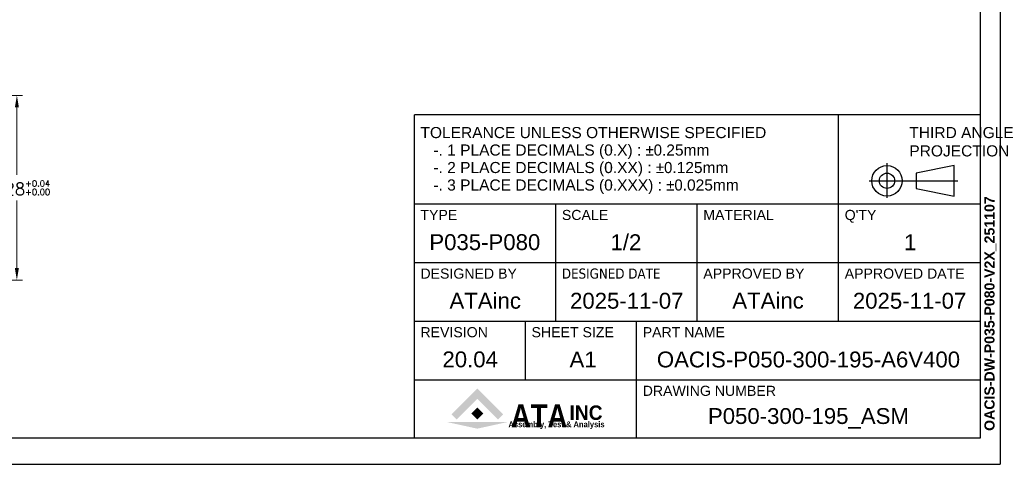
# Model space of a CAD drawing. Extents: x 15486 to 17171, y 5388 to 6587.
# Tile 5 of 22: x 16488 to 17171, y 5399 to 5706. Entities that reach past the tile are written whole.
import ezdxf
from ezdxf.enums import TextEntityAlignment as Align

# ---------------------------------------------------------------- set-up
doc = ezdxf.new("R2010")
doc.units = 0
doc.header["$LTSCALE"] = 25.4
doc.layers.get('0').update_dxf_attribs({"linetype": 'CONTINUOUS'})
doc.layers.get('Defpoints').update_dxf_attribs({"linetype": 'CONTINUOUS'})
doc.layers.add('ATA-DIM', color=252, linetype='CONTINUOUS', lineweight=25)
doc.layers.add('ATA-TEXT', color=7, linetype='CONTINUOUS', lineweight=25)
doc.styles.get("Standard").update_dxf_attribs({"font": 'simplex.shx'})
doc.styles.add('주 문자 (ISO)', font='arial.ttf')
doc.dimstyles.new('ata_A1', dxfattribs={"dimtxt": 4.2, "dimasz": 4.2, "dimexe": 2, "dimexo": 2, "dimgap": 2, "dimtad": 0, "dimtih": 1, "dimtoh": 1, "dimdec": 6, "dimdsep": 46, "dimtxsty": 'Standard', "dimcen": 0, "dimclrd": 252, "dimclre": 252, "dimclrt": 4, "dimadec": 6, "dimazin": 2, "dimtfac": 1, "dimtdec": 6, "dimtofl": 0, "dimtmove": 0, "dimatfit": 3, "dimfxl": 0, "dimtolj": 1, "dimtzin": 0, "dimlwd": 0, "dimlwe": 0, "dimarcsym": 0})

# ---------------------------------------------------------------- blocks, each defined once
blk = doc.blocks.new('ata-Title-A1-002')
for color, points in [(176, [(14.63, 6.49), (12.84, 8.28), (21.79, 17.23), (30.75, 8.28), (28.96, 6.49), (21.79, 13.66)]), (30, [(21.79, 10.66), (23.88, 8.57), (21.79, 6.49), (19.71, 8.57)]), (9, [(32.34, 5.64), (21.79, 3.34), (11.25, 5.64)])]:
    blk.add_hatch(color=color).paths.add_polyline_path(points)
at = {"color": 253}
for p, q in [((0, 0), (0, 112)), ((196, 112), (0, 112)), ((147, 40.6), (147, 112)), ((196, 112), (196, 0)), ((0, 81.2), (196, 81.2)), ((49, 40.6), (49, 81.2)), ((98, 40.6), (98, 81.2)), ((0, 60.9), (196, 60.9)), ((0, 40.6), (196, 40.6)), ((38.5, 20.3), (38.5, 40.6)), ((77, 0), (77, 40.6)), ((0, 20.3), (196, 20.3)), ((196, 0), (0, 0))]:
    blk.add_line(p, q, dxfattribs=at)
for p, q in [((163.75, 95.32), (163.75, 83.26)), ((187.03, 94.45), (173.85, 91.82)), ((187.03, 83.91), (187.03, 94.45)), ((157.57, 89.18), (188.27, 89.18)), ((173.85, 91.82), (173.85, 86.55)), ((173.85, 86.55), (187.03, 83.91)), ((0, 81.2), (196, 81.2))]:
    blk.add_line(p, q)
for radius in [5.27, 2.64]:
    blk.add_circle((163.75, 89.18), radius)
at = {"char_height": 3.85, "attachment_point": 1, "style": '주 문자 (ISO)'}
for s, insert, line_spacing_factor in [('TOLERANCE UNLESS OTHERWISE SPECIFIED\\P   -. 1 PLACE DECIMALS (0.X) : {\\fAIGDT|b0|i0|c2|p2;`0}.25mm\\P   -. 2 PLACE DECIMALS (0.XX) : {\\fAIGDT|b0|i0|c2|p2;`0}.125mm \\P   -. 3 PLACE DECIMALS (0.XXX) : {\\fAIGDT|b0|i0|c2|p2;`0}.025mm', (2.11, 107.8), 0.942857), ('THIRD ANGLE\\PPROJECTION', (171.5, 107.8), 0.987884)]:
    blk.add_mtext(s, dxfattribs=dict(at, insert=insert, line_spacing_factor=line_spacing_factor))
at = {"char_height": 3.5, "attachment_point": 1, "style": '주 문자 (ISO)'}
for s, insert in [('TYPE', (2.1, 79.1)), ('SCALE', (51.11, 79.1)), ('MATERIAL', (100.1, 79.1)), ("Q'TY", (149.1, 79.1)), ('DESIGNED BY', (2.1, 58.8)), ('{\\fTahoma|b0|i0|c0|p34;DESIGNED \\fTahoma|b0|i0|c129|p34;DATE}', (51.1, 58.8)), ('APPROVED BY', (100.11, 58.8)), ('APPROVED DATE', (149.1, 58.8)), ('REVISION', (2.1, 38.5)), ('SHEET SIZE', (40.6, 38.5)), ('PART NAME', (79.11, 38.5)), ('DRAWING NUMBER', (79.11, 18.2))]:
    blk.add_mtext(s, dxfattribs=dict(at, insert=insert))
at = {"color": 176, "insert": (33.46, 3.77), "char_height": 8, "width": 37.1563, "attachment_point": 7, "line_spacing_factor": 0.5, "style": '주 문자 (ISO)'}
blk.add_mtext('{\\fArial|b1|i0|c0|p34;\\W0.85;ATA}', dxfattribs=at)
at = {"color": 9, "style": '주 문자 (ISO)'}
for s, insert, char_height, attachment_point in [('{\\fArial|b1|i0|c0|p34;\\W0.95;INC}', (53.76, 6.3), 5, 7), ('{\\fArial|b1|i0|c0|p34;\\W0.9;Assembly, Test & Analysis}', (49.25, 5.84), 2, 2)]:
    blk.add_mtext(s, dxfattribs=dict(at, insert=insert, char_height=char_height, attachment_point=attachment_point))
at = {"style": '주 문자 (ISO)'}
for tag, p in [('TYPE_001', (24.5, 67.9)), ('SCALE_001', (73.5, 67.9)), ('MATERIAL_001', (122.5, 67.9)), ('QTY_001', (171.5, 67.9)), ('DESIGNED_BY_001', (24.5, 47.6)), ('APPROVED_BY_001', (122.5, 47.64)), ('APPROVED_DATE_001', (171.5, 47.6)), ('REVISION_001', (19.25, 27.3)), ('SHEET_SIZE_001', (57.75, 27.3)), ('PART_NAME_001', (136.5, 27.3)), ('DRAWING_NUMBER_001', (136.5, 7))]:
    blk.add_attdef(tag, text='', height=5.5, dxfattribs=at).set_placement(p, align=Align.MIDDLE_CENTER)
at = {"color": 7, "style": '주 문자 (ISO)'}
blk.add_attdef('DESIGNED_DATE_001', text='', height=5.5, dxfattribs=at).set_placement((73.5, 47.6), align=Align.MIDDLE_CENTER)
blk = doc.blocks.new('*D9330')
at = {"layer": 'ATA-DIM', "color": 252, "lineweight": 0}
for p, q in [((16308.36, 5654.02), (16490.31, 5654.02)), ((16486.31, 5645.62), (16486.31, 5598.92)), ((16486.31, 5534.42), (16486.31, 5581.12)), ((16308.36, 5526.02), (16490.31, 5526.02))]:
    blk.add_line(p, q, dxfattribs=at)
at = {"layer": 'ATA-DIM', "color": 252}
for points in [[(16487.71, 5645.62), (16484.91, 5645.62), (16486.31, 5654.02)], [(16484.91, 5534.42), (16487.71, 5534.42), (16486.31, 5526.02)]]:
    blk.add_solid(points, dxfattribs=at)
at = {"layer": 'Defpoints', "color": 0}
for p in [(16304.36, 5654.02), (16304.36, 5526.02), (16486.31, 5526.02)]:
    blk.add_point(p, dxfattribs=at)
at = {"layer": 'ATA-DIM', "color": 4, "insert": (16486.31, 5590.02), "char_height": 8.4, "attachment_point": 5}
blk.add_mtext('%%C128{\\H0.5x;\\S+0.04^ +0.00;}', dxfattribs=at)
blk = doc.blocks.new('ata-Border-A1-002')
at = {"color": 253, "ltscale": 0.5}
for p in [(841, 594), (0, 0)]:
    blk.add_line(p, (841, 0), dxfattribs=at)
for p, q in [((834, 585), (834, 9)), ((834, 9), (7, 9))]:
    blk.add_line(p, q)

msp = doc.modelspace()

# ---------------------------------------------------------------- block references
at = {"xscale": 2, "yscale": 2, "zscale": 2}
msp.add_blockref('ata-Border-A1-002', (15485.7691648, 5398.5017269), dxfattribs=at)
ref = msp.add_blockref('ata-Title-A1-002', (16761.7691648, 5416.5017269), dxfattribs=dict(xscale=2, yscale=2, zscale=2))
ref.add_attrib('SCALE_001', '1/2', (16897.6701648, 5546.8072269), dxfattribs={"height": 11, "style": '주 문자 (ISO)'})
ref.add_attrib('TYPE_001', 'P035-P080', (16772.1371648, 5546.8732269), dxfattribs={"height": 11, "style": '주 문자 (ISO)'})
ref.add_attrib('DESIGNED_BY_001', 'ATAinc', (16786.0961648, 5506.2897269), dxfattribs={"height": 11, "style": '주 문자 (ISO)'})
ref.add_attrib('DESIGNED_DATE_001', '2025-11-07', (16869.6366648, 5506.2732269), dxfattribs={"color": 7, "height": 11, "style": '주 문자 (ISO)'})
ref.add_attrib('APPROVED_BY_001', 'ATAinc', (16982.0961648, 5506.3652264), dxfattribs={"height": 11, "style": '주 문자 (ISO)'})
ref.add_attrib('APPROVED_DATE_001', '2025-11-07', (17065.6366648, 5506.2732269), dxfattribs={"height": 11, "style": '주 문자 (ISO)'})
ref.add_attrib('PART_NAME_001', 'OACIS-P050-300-195-A6V400', (16929.8016648, 5465.6017269), dxfattribs={"height": 11, "style": '주 문자 (ISO)'})
ref.add_attrib('DRAWING_NUMBER_001', 'P050-300-195_ASM', (16965.2051648, 5426.4317269), dxfattribs={"height": 11, "style": '주 문자 (ISO)'})
ref.add_attrib('QTY_001', '1', (17101.0731648, 5546.7797269), dxfattribs={"height": 11, "style": '주 문자 (ISO)'})
ref.add_attrib('REVISION_001', '20.04', (16781.2061648, 5465.6732269), dxfattribs={"height": 11, "style": '주 문자 (ISO)'})
ref.add_attrib('SHEET_SIZE_001', 'A1', (16869.2886648, 5465.5797269), dxfattribs={"color": 7, "height": 11, "style": '주 문자 (ISO)'})

# ---------------------------------------------------------------- texts
at = {"layer": 'ATA-TEXT', "color": 7, "insert": (17156.801367, 5421.6415267), "char_height": 3.5, "attachment_point": 1, "rotation": 90, "line_spacing_factor": 1.027748, "style": '주 문자 (ISO)'}
msp.add_mtext('{\\fArial|b1|i0|c129|p34;\\H2.00000x;OACIS-DW-P035-P080-V2X_251107}', dxfattribs=at)

# ---------------------------------------------------------------- dimensions: what is measured, and where the dimension line sits
at = {"layer": 'ATA-DIM'}
dim = msp.add_linear_dim(base=(16486.3126077, 5526.0220107), p1=(16304.356808, 5654.0220107), p2=(16304.356808, 5526.0220107), angle=89.9999999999, text='%%C<>{\\H0.5x;\\S+0.04^ +0.00;}', dimstyle='ata_A1', override={"dimscale": 2, "dimtp": 0.1, "dimtm": 0.1, "dimtfac": 0.71, "dimtdec": 2, "dimtolj": 0, "dimtzin": 8}, dxfattribs=at)
dim.commit()
dim.dimension.update_dxf_attribs({"geometry": '*D9330', "text_midpoint": (16486.3126077, 5590.0220107), "dimtype": 160})

doc.saveas('drawing.dxf')
